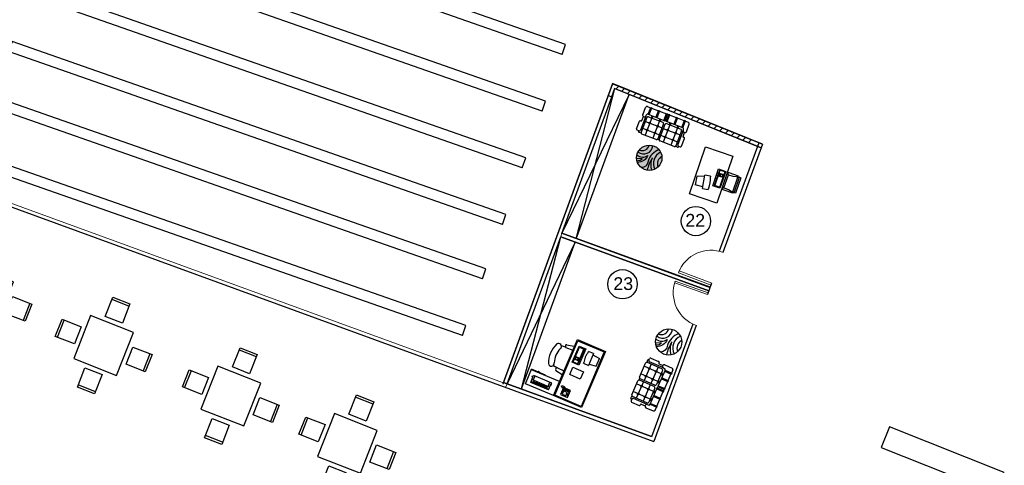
# Model space of a CAD drawing. Header units: inches. Extents: x 424 to 2043, y -237 to 445.
# Tile 32 of 256: x 600 to 626, y -112 to -101. Entities that reach past the tile are written whole.
import ezdxf

# ---------------------------------------------------------------- set-up
doc = ezdxf.new("R2010")
doc.units = ezdxf.units.IN
doc.header["$MEASUREMENT"] = 0
for name, color, linetype in [('1', 8, 'Continuous'), ('MAGNETA', 6, 'Continuous'), ('MOBLEMAN', 1, 'Continuous')]:
    doc.layers.add(name, color=color, linetype=linetype)
for name, color, linetype, lineweight in [('A-DOOR', 31, 'Continuous', 9), ('A-WALL', 113, 'Continuous', 9), ('A-WALL-PATT', 111, 'Continuous', 25)]:
    doc.layers.add(name, color=color, linetype=linetype, lineweight=lineweight)
doc.styles.get("Standard").update_dxf_attribs({"font": 'arial.ttf'})
pattern_1 = [(44.95455, (751.64944, -115.18966), (-0.2119637, 0.21230025), []), (134.95455, (751.64944, -115.18966), (-0.21230025, -0.2119637), [])]

# ---------------------------------------------------------------- blocks, each defined once
blk = doc.blocks.new('M_Single-Louvered - 0914 x 2134mm-227787-همکف')
at = {"layer": 'A-DOOR', "lineweight": 18}
for p, q in [((0.406, 0.05), (0.406, 0.964)), ((0.457, 0.964), (0.406, 0.964)), ((0.457, 0.05), (0.457, 0.964)), ((0.457, 0.05), (0.406, 0.05))]:
    blk.add_line(p, q, dxfattribs=at)
at = {"layer": 'A-DOOR'}
blk.add_arc((0.457, 0.05), 0.914, 90, 180, dxfattribs=at)
blk = doc.blocks.new('jjk')
at = {"lineweight": 25}
for p, q in [((1576.969, 734.084), (1576.853, 733.754)), ((1593.281, 727.996), (1593.396, 728.327))]:
    blk.add_line(p, q, dxfattribs=at)
at = {"layer": 'A-WALL', "lineweight": 25}
for p, q in [((1593.396, 728.327), (1576.969, 734.084)), ((1593.281, 727.996), (1576.853, 733.754))]:
    blk.add_line(p, q, dxfattribs=at)
blk = doc.blocks.new('00011')
at = {"layer": 'MOBLEMAN'}
for p, q in [((57.195, -8.396), (57.161, -8.396)), ((57.161, -8.396), (57.161, -8.658)), ((57.181, -8.322), (57.611, -8.322)), ((57.181, -8.363), (57.181, -8.322)), ((57.611, -8.363), (57.181, -8.363)), ((57.181, -8.363), (57.181, -8.396)), ((57.195, -8.45), (57.195, -8.396)), ((57.598, -8.403), (57.195, -8.403)), ((57.215, -8.531), (57.195, -8.45)), ((57.578, -8.531), (57.598, -8.45)), ((57.598, -8.396), (57.632, -8.396)), ((57.598, -8.45), (57.598, -8.396)), ((57.611, -8.322), (57.611, -8.363)), ((57.611, -8.363), (57.611, -8.396)), ((57.632, -8.396), (57.632, -8.658)), ((56.715, -8.704), (58.015, -8.704)), ((56.715, -9.462), (56.715, -8.704)), ((57.153, -8.752), (57.623, -8.752)), ((57.153, -8.948), (57.153, -8.752)), ((57.173, -8.772), (57.604, -8.772)), ((57.173, -8.772), (57.173, -8.909)), ((57.176, -8.772), (57.176, -8.909)), ((57.215, -8.658), (57.215, -8.531)), ((57.578, -8.658), (57.215, -8.658)), ((57.251, -8.899), (57.251, -8.772)), ((57.258, -8.899), (57.258, -8.772)), ((57.317, -8.899), (57.317, -8.772)), ((57.324, -8.899), (57.324, -8.772)), ((57.578, -8.658), (57.578, -8.531)), ((57.601, -8.772), (57.601, -8.909)), ((57.604, -8.772), (57.604, -8.909)), ((57.623, -8.752), (57.623, -8.948)), ((58.015, -8.704), (58.015, -9.462)), ((57.623, -8.948), (57.153, -8.948)), ((57.604, -8.899), (57.173, -8.899)), ((57.604, -8.909), (57.173, -8.909)), ((57.251, -8.948), (57.251, -8.909)), ((57.258, -8.801), (57.317, -8.801)), ((57.317, -8.85), (57.258, -8.85)), ((57.317, -8.87), (57.258, -8.87)), ((57.258, -8.948), (57.258, -8.909)), ((57.317, -8.948), (57.317, -8.909)), ((57.324, -8.948), (57.324, -8.909)), ((57.397, -8.948), (57.397, -8.909)), ((57.404, -8.948), (57.404, -8.909)), ((57.477, -8.948), (57.477, -8.909)), ((57.484, -8.948), (57.484, -8.909)), ((57.558, -8.948), (57.558, -8.909)), ((57.565, -8.948), (57.565, -8.909)), ((57.731, -9.033), (57.751, -9.03)), ((57.776, -9.182), (57.751, -9.03)), ((57.396, -9.088), (57.416, -9.084)), ((57.396, -9.088), (57.421, -9.24)), ((57.776, -9.182), (57.421, -9.24)), ((57.461, -9.233), (57.515, -9.433)), ((57.735, -9.189), (57.748, -9.395)), ((58.015, -9.462), (56.715, -9.462)), ((57.515, -9.433), (57.748, -9.395))]:
    blk.add_line(p, q, dxfattribs=at)
for centre, radius, start, end in [((57.188, -8.658), 0.0269, 180, 0), ((57.605, -8.658), 0.0269, 180, 0), ((57.671, -9.659), 0.628, 84.5209, 113.9304)]:
    blk.add_arc(centre, radius, start, end, dxfattribs=at)
blk = doc.blocks.new('0001')
at = {"layer": 'MAGNETA', "color": 1}
for p, q in [((33.381, 10.985), (33.381, 10.955)), ((33.591, 10.985), (33.381, 10.985)), ((33.591, 10.955), (33.381, 10.955)), ((33.391, 11.085), (33.391, 10.985)), ((33.391, 10.955), (33.391, 10.74)), ((33.663, 11.125), (33.431, 11.125)), ((33.591, 10.985), (33.591, 10.425)), ((33.663, 11.025), (33.631, 11.025)), ((33.651, 10.505), (33.651, 10.945)), ((33.663, 11.025), (34.098, 11.025)), ((33.691, 10.985), (34.151, 10.985)), ((33.825, 11.086), (33.703, 11.086)), ((33.703, 11.085), (33.703, 11.065)), ((33.814, 10.465), (33.814, 10.985)), ((33.845, 11.125), (33.845, 11.106)), ((34.108, 11.145), (33.865, 11.145)), ((34.028, 10.465), (34.028, 10.985)), ((34.138, 11.065), (34.138, 11.115)), ((34.138, 11.075), (34.142, 11.075)), ((34.172, 11.045), (34.172, 10.979)), ((34.191, 10.945), (34.191, 10.505)), ((33.381, 10.74), (33.381, 10.71)), ((33.381, 10.74), (33.591, 10.74)), ((33.381, 10.71), (33.591, 10.71)), ((33.391, 10.71), (33.391, 10.495)), ((33.651, 10.847), (34.191, 10.847)), ((33.651, 10.602), (34.191, 10.602)), ((33.381, 10.495), (33.381, 10.465)), ((33.591, 10.495), (33.381, 10.495)), ((33.591, 10.465), (33.381, 10.465)), ((33.381, 10.395), (33.381, 10.425)), ((33.591, 10.425), (33.381, 10.425)), ((33.591, 10.395), (33.381, 10.395)), ((33.391, 10.465), (33.391, 10.425)), ((33.391, 10.18), (33.391, 10.395)), ((33.591, 9.905), (33.591, 10.425)), ((33.651, 9.945), (33.651, 10.385)), ((33.691, 10.465), (34.151, 10.465)), ((33.691, 10.425), (34.151, 10.425)), ((33.814, 9.905), (33.814, 10.425)), ((34.028, 9.905), (34.028, 10.425)), ((34.172, 10.419), (34.172, 10.47)), ((34.191, 10.385), (34.191, 9.945)), ((33.381, 10.15), (33.381, 10.18)), ((33.381, 10.18), (33.591, 10.18)), ((33.381, 10.15), (33.591, 10.15)), ((33.391, 9.935), (33.391, 10.15)), ((33.651, 10.287), (34.191, 10.287)), ((33.651, 10.042), (34.191, 10.042)), ((33.381, 9.905), (33.381, 9.935)), ((33.591, 9.935), (33.381, 9.935)), ((33.591, 9.905), (33.381, 9.905)), ((33.391, 9.805), (33.391, 9.905)), ((33.663, 9.765), (33.431, 9.765)), ((33.663, 9.865), (33.631, 9.865)), ((33.663, 9.865), (34.098, 9.865)), ((33.691, 9.905), (34.151, 9.905)), ((33.703, 9.805), (33.703, 9.825)), ((33.825, 9.803), (33.703, 9.803)), ((33.845, 9.765), (33.845, 9.783)), ((34.108, 9.745), (33.865, 9.745)), ((34.138, 9.825), (34.138, 9.775)), ((34.138, 9.815), (34.142, 9.815)), ((34.172, 9.845), (34.172, 9.91))]:
    blk.add_line(p, q, dxfattribs=at)
for centre in [(33.814, 10.847), (34.028, 10.847), (33.814, 10.602), (34.028, 10.602), (33.814, 10.287), (34.028, 10.287), (33.814, 10.042), (34.028, 10.042)]:
    blk.add_circle(centre, 0.024, dxfattribs=at)
for centre, radius, start, end in [((33.431, 11.085), 0.04, 90, 180), ((33.631, 10.985), 0.04, 90, 180), ((33.643, 10.85), 0.0284, 153.1079, 168.1363), ((33.633, 10.855), 0.0166, 129.2398, 153.1079), ((33.626, 10.863), 0.0063, 90, 129.2398), ((33.626, 10.863), 0.0063, 50.7602, 90), ((33.62, 10.855), 0.0166, 26.8921, 50.7602), ((33.609, 10.85), 0.0284, 11.8637, 26.8921), ((33.691, 10.945), 0.04, 90, 180), ((33.663, 11.085), 0.04, 0, 90), ((33.663, 11.065), 0.04, 270, 0), ((33.825, 11.106), 0.02, 270, 0), ((33.865, 11.125), 0.02, 90, 180), ((34.098, 11.065), 0.04, 270, 0), ((34.108, 11.115), 0.03, 0, 90), ((34.142, 11.045), 0.03, 0, 90), ((34.151, 10.945), 0.04, 0, 90), ((33.66, 10.847), 0.0455, 168.1363, 180), ((33.66, 10.847), 0.0455, 180, 191.8637), ((33.66, 10.603), 0.0455, 168.1363, 180), ((33.66, 10.603), 0.0455, 180, 191.8637), ((33.643, 10.843), 0.0284, 191.8637, 206.8921), ((33.643, 10.606), 0.0284, 153.1079, 168.1363), ((33.643, 10.599), 0.0284, 191.8637, 206.8921), ((33.633, 10.838), 0.0166, 206.8921, 230.7602), ((33.633, 10.612), 0.0166, 129.2398, 153.1079), ((33.633, 10.594), 0.0166, 206.8921, 230.7602), ((33.626, 10.83), 0.0063, 230.7602, 270), ((33.626, 10.62), 0.0063, 90, 129.2398), ((33.626, 10.586), 0.0063, 230.7602, 270), ((33.626, 10.83), 0.0063, 270, 309.2398), ((33.626, 10.62), 0.0063, 50.7602, 90), ((33.626, 10.586), 0.0063, 270, 309.2398), ((33.62, 10.838), 0.0166, 309.2398, 333.1079), ((33.62, 10.612), 0.0166, 26.8921, 50.7602), ((33.62, 10.594), 0.0166, 309.2398, 333.1079), ((33.609, 10.843), 0.0284, 333.1079, 348.1363), ((33.609, 10.606), 0.0284, 11.8637, 26.8921), ((33.609, 10.599), 0.0284, 333.1079, 348.1363), ((33.592, 10.847), 0.0455, 0, 11.8637), ((33.592, 10.847), 0.0455, 348.1363, 360), ((33.592, 10.603), 0.0455, 0, 11.8637), ((33.592, 10.603), 0.0455, 348.1363, 360), ((33.66, 10.287), 0.0455, 168.1363, 180), ((33.643, 10.29), 0.0284, 153.1079, 168.1363), ((33.633, 10.295), 0.0166, 129.2398, 153.1079), ((33.626, 10.303), 0.0063, 90, 129.2398), ((33.626, 10.303), 0.0063, 50.7602, 90), ((33.62, 10.295), 0.0166, 26.8921, 50.7602), ((33.609, 10.29), 0.0284, 11.8637, 26.8921), ((33.592, 10.287), 0.0455, 0, 11.8637), ((33.691, 10.505), 0.04, 180, 270), ((33.691, 10.385), 0.04, 90, 180), ((34.151, 10.505), 0.04, 270, 0), ((34.151, 10.385), 0.04, 0, 90), ((33.66, 10.287), 0.0455, 180, 191.8637), ((33.66, 10.043), 0.0455, 168.1363, 180), ((33.66, 10.043), 0.0455, 180, 191.8637), ((33.643, 10.283), 0.0284, 191.8637, 206.8921), ((33.643, 10.046), 0.0284, 153.1079, 168.1363), ((33.643, 10.039), 0.0284, 191.8637, 206.8921), ((33.633, 10.278), 0.0166, 206.8921, 230.7602), ((33.633, 10.052), 0.0166, 129.2398, 153.1079), ((33.633, 10.034), 0.0166, 206.8921, 230.7602), ((33.626, 10.27), 0.0063, 230.7602, 270), ((33.626, 10.06), 0.0063, 90, 129.2398), ((33.626, 10.026), 0.0063, 230.7602, 270), ((33.626, 10.27), 0.0063, 270, 309.2398), ((33.626, 10.06), 0.0063, 50.7602, 90), ((33.626, 10.026), 0.0063, 270, 309.2398), ((33.62, 10.278), 0.0166, 309.2398, 333.1079), ((33.62, 10.052), 0.0166, 26.8921, 50.7602), ((33.62, 10.034), 0.0166, 309.2398, 333.1079), ((33.609, 10.283), 0.0284, 333.1079, 348.1363), ((33.609, 10.046), 0.0284, 11.8637, 26.8921), ((33.609, 10.039), 0.0284, 333.1079, 348.1363), ((33.592, 10.287), 0.0455, 348.1363, 360), ((33.592, 10.043), 0.0455, 0, 11.8637), ((33.592, 10.043), 0.0455, 348.1363, 360), ((33.431, 9.805), 0.04, 180, 270), ((33.631, 9.905), 0.04, 180, 270), ((33.691, 9.945), 0.04, 180, 270), ((33.663, 9.825), 0.04, 0, 90), ((33.663, 9.805), 0.04, 270, 0), ((33.825, 9.783), 0.02, 0, 90), ((33.865, 9.765), 0.02, 180, 270), ((34.098, 9.825), 0.04, 0, 90), ((34.108, 9.775), 0.03, 270, 0), ((34.142, 9.845), 0.03, 270, 0), ((34.151, 9.945), 0.04, 270, 0)]:
    blk.add_arc(centre, radius, start, end, dxfattribs=at)
blk = doc.blocks.new('0004')
at = {"layer": 'MOBLEMAN', "color": 1}
for points in [[(42.539, 7.815, 0.237447), (42.368, 7.634, -0.386364), (42.257, 7.528, -0.386364)], [(42.183, 7.679), (42.273, 7.674, -0.301461), (42.189, 7.634, -0.301461)], [(42.188, 7.73, 0.353363), (42.362, 7.724, -0.299214), (42.197, 7.611, -0.299214)], [(42.424, 7.487, -0.17034), (42.435, 7.685, 0.088062), (42.35, 7.486)]]:
    blk.add_lwpolyline(points, format="xyb", dxfattribs=at)
blk.add_circle((42.385, 7.685), 0.202, dxfattribs=at)
for centre, radius, start, end in [((42.296, 7.891), 0.146, 231.2848, 355.0261), ((42.272, 7.915), 0.116, 246.1329, 345.9921), ((42.65, 7.593), 0.201, 114.8756, 206.8043), ((42.651, 7.586), 0.138, 118.1502, 200.9836)]:
    blk.add_arc(centre, radius, start, end, dxfattribs=at)
blk = doc.blocks.new('RECTANG')
for p, q in [((1, 1), (0, 1)), ((0, 1), (0, 0)), ((0, 0), (1, 0)), ((1, 0), (1, 1))]:
    blk.add_line(p, q)
blk = doc.blocks.new('00012')
at = {"layer": 'MOBLEMAN'}
for p, q in [((57.898, -8.052), (57.898, -6.452)), ((57.898, -6.452), (58.698, -6.452)), ((58.698, -6.452), (58.698, -8.052)), ((58.698, -6.452), (59.498, -6.452)), ((59.498, -6.452), (59.498, -6.868)), ((57.922, -8.028), (57.922, -6.476)), ((57.922, -6.476), (58.674, -6.476)), ((58.377, -6.704), (58.499, -6.704)), ((58.418, -6.599), (58.418, -6.599)), ((58.418, -6.622), (58.418, -6.622)), ((58.418, -6.645), (58.418, -6.645)), ((58.441, -6.599), (58.441, -6.599)), ((58.441, -6.622), (58.441, -6.622)), ((58.441, -6.645), (58.441, -6.645)), ((58.464, -6.599), (58.464, -6.599)), ((58.464, -6.622), (58.464, -6.622)), ((58.464, -6.645), (58.464, -6.645)), ((58.486, -6.599), (58.486, -6.599)), ((58.486, -6.622), (58.486, -6.622)), ((58.486, -6.645), (58.486, -6.645)), ((58.674, -6.476), (58.674, -8.028)), ((58.869, -6.715), (58.869, -6.657)), ((58.869, -6.657), (58.881, -6.657)), ((58.881, -6.54), (59.385, -6.54)), ((58.881, -6.54), (58.881, -6.74)), ((58.881, -6.62), (59.385, -6.62)), ((58.905, -6.54), (58.905, -6.564)), ((58.905, -6.564), (59.361, -6.564)), ((58.921, -6.62), (58.921, -6.74)), ((58.929, -6.564), (58.929, -6.588)), ((58.929, -6.588), (59.337, -6.588)), ((59.337, -6.564), (59.337, -6.588)), ((59.345, -6.62), (59.345, -6.74)), ((59.361, -6.54), (59.361, -6.564)), ((59.385, -6.54), (59.385, -6.74)), ((59.404, -6.692), (59.385, -6.692)), ((59.404, -6.692), (59.404, -6.713)), ((58.377, -6.728), (58.499, -6.728)), ((58.492, -6.753), (58.497, -6.768)), ((58.501, -6.758), (58.506, -6.772)), ((58.511, -6.763), (58.516, -6.777)), ((58.521, -6.768), (58.526, -6.782)), ((58.522, -6.725), (58.55, -6.733)), ((58.531, -6.772), (58.536, -6.787)), ((58.54, -6.777), (58.545, -6.792)), ((58.55, -6.777), (58.555, -6.792)), ((58.555, -6.729), (58.56, -6.743)), ((58.56, -6.777), (58.565, -6.792)), ((58.565, -6.733), (58.57, -6.748)), ((58.57, -6.777), (58.575, -6.792)), ((58.575, -6.738), (58.579, -6.753)), ((58.579, -6.772), (58.584, -6.787)), ((58.584, -6.743), (58.589, -6.758)), ((58.589, -6.768), (58.594, -6.782)), ((58.596, -6.756), (58.601, -6.771)), ((58.698, -6.852), (59.498, -6.852)), ((58.881, -6.715), (58.869, -6.715)), ((59.385, -6.74), (58.881, -6.74)), ((59.098, -6.852), (59.098, -6.868)), ((59.098, -6.868), (59.498, -6.868)), ((59.404, -6.713), (59.385, -6.713)), ((58.222, -7.125), (58.522, -7.125)), ((58.222, -7.335), (58.222, -7.125)), ((58.522, -7.125), (58.522, -7.335)), ((58.891, -7.166), (58.7, -7.161)), ((58.898, -7.088), (58.71, -7.053)), ((58.906, -7.161), (59.018, -7.172)), ((58.522, -7.335), (58.222, -7.335)), ((58.397, -7.911), (58.397, -7.451)), ((58.397, -7.911), (58.397, -7.451)), ((58.397, -7.451), (58.588, -7.451)), ((58.397, -7.451), (58.588, -7.451)), ((58.435, -7.892), (58.435, -7.471)), ((58.435, -7.892), (58.435, -7.471)), ((58.569, -7.471), (58.435, -7.471)), ((58.569, -7.471), (58.435, -7.471)), ((58.569, -7.474), (58.435, -7.474)), ((58.569, -7.474), (58.435, -7.474)), ((58.444, -7.892), (58.444, -7.471)), ((58.444, -7.892), (58.444, -7.471)), ((58.569, -7.471), (58.569, -7.892)), ((58.569, -7.471), (58.569, -7.892)), ((58.588, -7.451), (58.588, -7.911)), ((58.588, -7.451), (58.588, -7.911)), ((58.162, -7.579), (57.97, -7.598)), ((58.162, -7.579), (57.97, -7.598)), ((57.97, -7.598), (57.97, -7.818)), ((57.97, -7.598), (57.97, -7.818)), ((58.162, -7.876), (58.162, -7.541)), ((58.162, -7.876), (58.162, -7.541)), ((58.306, -7.541), (58.162, -7.541)), ((58.306, -7.541), (58.162, -7.541)), ((58.306, -7.541), (58.306, -7.56)), ((58.306, -7.541), (58.306, -7.56)), ((58.397, -7.547), (58.435, -7.547)), ((58.397, -7.547), (58.435, -7.547)), ((58.397, -7.554), (58.435, -7.554)), ((58.397, -7.554), (58.435, -7.554)), ((58.397, -7.612), (58.435, -7.612)), ((58.397, -7.612), (58.435, -7.612)), ((58.397, -7.618), (58.435, -7.618)), ((58.397, -7.618), (58.435, -7.618)), ((58.397, -7.69), (58.435, -7.69)), ((58.397, -7.69), (58.435, -7.69)), ((58.397, -7.697), (58.435, -7.697)), ((58.397, -7.697), (58.435, -7.697)), ((58.444, -7.547), (58.569, -7.547)), ((58.444, -7.547), (58.569, -7.547)), ((58.444, -7.554), (58.569, -7.554)), ((58.444, -7.554), (58.569, -7.554)), ((58.444, -7.612), (58.569, -7.612)), ((58.444, -7.612), (58.569, -7.612)), ((58.444, -7.618), (58.569, -7.618)), ((58.444, -7.618), (58.569, -7.618)), ((58.473, -7.612), (58.473, -7.554)), ((58.473, -7.612), (58.473, -7.554)), ((58.492, -7.612), (58.492, -7.554)), ((58.492, -7.612), (58.492, -7.554)), ((58.54, -7.554), (58.54, -7.612)), ((58.54, -7.554), (58.54, -7.612)), ((58.891, -7.741), (58.7, -7.746)), ((58.906, -7.746), (59.018, -7.735)), ((58.162, -7.838), (57.97, -7.818)), ((58.162, -7.838), (57.97, -7.818)), ((58.162, -7.876), (58.306, -7.876)), ((58.162, -7.876), (58.306, -7.876)), ((58.306, -7.857), (58.306, -7.876)), ((58.306, -7.857), (58.306, -7.876)), ((58.397, -7.769), (58.435, -7.769)), ((58.397, -7.769), (58.435, -7.769)), ((58.397, -7.775), (58.435, -7.775)), ((58.397, -7.775), (58.435, -7.775)), ((58.397, -7.847), (58.435, -7.847)), ((58.397, -7.847), (58.435, -7.847)), ((58.397, -7.854), (58.435, -7.854)), ((58.397, -7.854), (58.435, -7.854)), ((58.588, -7.911), (58.397, -7.911)), ((58.588, -7.911), (58.397, -7.911)), ((58.569, -7.889), (58.435, -7.889)), ((58.569, -7.889), (58.435, -7.889)), ((58.569, -7.892), (58.435, -7.892)), ((58.569, -7.892), (58.435, -7.892)), ((58.898, -7.819), (58.71, -7.854)), ((58.698, -8.052), (57.898, -8.052)), ((58.674, -8.028), (57.922, -8.028))]:
    blk.add_line(p, q, dxfattribs=at)
for centre, radius, start, end in [((58.377, -6.716), 0.0255, 28.4915, 331.5085), ((58.499, -6.716), 0.0255, 208.4915, 151.5085), ((59.298, -6.868), 0.016, 180, 0), ((58.714, -7.108), 0.0545, 93.5132, 107.0552), ((58.714, -7.108), 0.0545, 252.9448, 255.9932), ((58.882, -7.126), 0.0413, 282.2827, 67.7765), ((59.083, -7.213), 0.0769, 31.265, 209.6825), ((58.48, -7.453), 0.725, 337.2611, 22.7389), ((58.469, -7.453), 0.583, 339.7134, 20.2866), ((57.74, -7.708), 0.585, 345.2952, 14.7048), ((57.74, -7.708), 0.585, 345.2952, 14.7048), ((58.882, -7.781), 0.0413, 292.2235, 77.7173), ((59.083, -7.694), 0.0769, 150.3175, 328.735), ((58.714, -7.799), 0.0545, 104.0068, 107.0552), ((58.714, -7.799), 0.0545, 252.9448, 266.4868)]:
    blk.add_arc(centre, radius, start, end, dxfattribs=at)
at = {"layer": 'MOBLEMAN', "rotation": 90}
for p, xscale, yscale, zscale in [((58.536, -6.751), 0.1999999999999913, 0.1975330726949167, 0.1999999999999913), ((58.372, -6.649), 0.0495107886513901, 0.0114255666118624, 0.0495107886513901), ((58.506, -6.668), 0.0914045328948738, 0.1066386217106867, 0.0914045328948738)]:
    blk.add_blockref('RECTANG', p, dxfattribs=dict(at, xscale=xscale, yscale=yscale, zscale=zscale))
blk = doc.blocks.new('A$C16BE237C')
at = {"layer": '1'}
for p, q in [((0.85, 1.65), (0.85, 2.1)), ((0.85, 2.1), (1.25, 2.1)), ((0.85, 2.05), (1.25, 2.05)), ((1.25, 2.1), (1.25, 1.65)), ((0.55, 1.55), (0.55, 0.55)), ((1.55, 1.55), (0.55, 1.55)), ((1.25, 1.65), (0.85, 1.65)), ((1.55, 0.55), (1.55, 1.55)), ((0, 1.25), (0.45, 1.25)), ((0, 0.85), (0, 1.25)), ((0.05, 0.85), (0.05, 1.25)), ((0.45, 1.25), (0.45, 0.85)), ((1.65, 1.25), (2.1, 1.25)), ((1.65, 0.85), (1.65, 1.25)), ((2.05, 1.25), (2.05, 0.85)), ((2.1, 1.25), (2.1, 0.85)), ((0.45, 0.85), (0, 0.85)), ((2.1, 0.85), (1.65, 0.85)), ((0.55, 0.55), (1.55, 0.55)), ((0.85, 0.45), (1.25, 0.45)), ((0.85, 0), (0.85, 0.45)), ((1.25, 0.45), (1.25, 0)), ((1.25, 0.05), (0.85, 0.05)), ((1.25, 0), (0.85, 0))]:
    blk.add_line(p, q, dxfattribs=at)

msp = doc.modelspace()

# ---------------------------------------------------------------- hatches: boundary and pattern name
at = {"lineweight": 0}
h = msp.add_hatch(color=37, dxfattribs=at)
h.set_gradient(color1=(109, 89, 60), color2=(186, 164, 130), one_color=1, tint=0.62, name='INVCYLINDER')
h.paths.add_polyline_path([(616.864, -104.055, 0.071635), (616.77, -104.042, -0.46556), (616.508, -104.17, 0.046177), (616.475, -104.221, 0.599325)])
h.paths.add_polyline_path([(616.733, -104.309, -0.353363), (616.446, -104.3, 0.056237), (616.438, -104.374, 0.006943), (616.438, -104.383), (616.586, -104.392, -0.301461), (616.449, -104.456, 0.030905), (616.461, -104.495, 0.299214)])
h.paths.add_polyline_path([(617.067, -104.225, 0.059723), (617.024, -104.159, 0.237447), (616.742, -104.457, -0.386364), (616.56, -104.631, 0.127951), (616.712, -104.701, -0.088062), (616.853, -104.374, 0.17034), (616.835, -104.699, 0.060308), (616.911, -104.674, -0.424107)])
h.paths.add_polyline_path([(617.102, -104.374, 0.028456), (617.1, -104.336, 0.378035), (616.995, -104.618, 0.209758)])
h = msp.add_hatch(color=33, dxfattribs=at)
h.set_gradient(color1=(198, 158, 98), color2=(251, 248, 244), one_color=1, tint=0.97, name='INVCYLINDER')
h.paths.add_polyline_path([(616.77, -104.042, 0.231443), (616.508, -104.17, 0.46556)])
h.paths.add_polyline_path([(617.024, -104.159, 0.14666), (616.864, -104.055, -0.599325), (616.475, -104.221, 0.063022), (616.446, -104.3, 0.353363), (616.733, -104.309, -0.299214), (616.461, -104.495, 0.128657), (616.56, -104.631, 0.386364), (616.742, -104.457, -0.237447)])
h.paths.add_polyline_path([(616.586, -104.392), (616.438, -104.383, 0.056038), (616.449, -104.456, 0.301461)])
h.paths.add_polyline_path([(616.853, -104.374, 0.088062), (616.712, -104.701, 0.093286), (616.835, -104.699, -0.17034)])
h.paths.add_polyline_path([(617.1, -104.336, 0.087688), (617.067, -104.225, 0.424107), (616.911, -104.674, 0.076503), (616.995, -104.618, -0.378035)])
at = {"layer": 'A-WALL-PATT', "lineweight": 9}
h = msp.add_hatch(dxfattribs=at)
h.set_pattern_fill('FP_4', color=256, angle=-0.0455, style=0, pattern_type=2)
h.set_pattern_definition([(44.95455, (751.64944, -115.18966), (-0.10598184, 0.10615013), [])])
h.paths.add_polyline_path([(619.481, -104.011), (619.511, -103.937), (615.813, -102.439), (615.786, -102.514), (619.095, -103.855)], flags=0)
h = msp.add_hatch(dxfattribs=at)
h.set_pattern_fill('FP_2', color=256, angle=-0.0455, style=0, pattern_type=2)
h.set_pattern_definition(pattern_1)
h.paths.add_polyline_path([(619.511, -103.937), (619.515, -103.927), (615.808, -102.426), (615.804, -102.435), (619.095, -103.768)], flags=0)
h = msp.add_hatch(dxfattribs=at)
h.set_pattern_fill('FP_3', color=256, angle=-0.0455, style=0, pattern_type=2)
h.set_pattern_definition([(359.95455, (751.64944, -115.18966), (0.000119, 0.14999995), []), (89.95455, (751.64944, -115.18966), (-0.14999995, 0.000119), [])])
h.paths.add_polyline_path([(619.478, -104.02), (619.481, -104.011), (615.86, -102.544), (615.857, -102.554), (619.095, -103.865)], flags=0)
h = msp.add_hatch(dxfattribs=at)
h.set_pattern_fill('FP_2', color=256, angle=-0.0455, style=0, pattern_type=2)
h.set_pattern_definition(pattern_1)
h.paths.add_polyline_path([(619.701, -104.111), (619.704, -104.101), (619.481, -104.011), (619.478, -104.02)])

# ---------------------------------------------------------------- linework, layer by layer
for p, q in [((616.244, -102.711), (614.481, -106.353)), ((614.854, -106.499), (615.866, -102.558)), ((619.641, -103.982), (618.605, -106.823)), ((619.735, -104.017), (618.701, -106.853)), ((614.823, -106.584), (613.042, -110.298)), ((613.417, -110.435), (614.447, -106.447)), ((618.405, -107.663), (618.296, -107.962)), ((617.908, -108.734), (616.829, -111.691)), ((618, -108.773), (616.892, -111.81))]:
    msp.add_line(p, q)
msp.add_lwpolyline([(623.063, -111.425), (622.845, -111.972), (625.859, -113.171), (626.076, -112.624)], close=True)
for centre in [(617.992, -106.033), (616.067, -107.689)]:
    msp.add_circle(centre, 0.385)
at = {"layer": 'A-WALL', "lineweight": 25}
for p, q in [((615.808, -102.426), (612.933, -110.305)), ((619.735, -104.017), (615.808, -102.426)), ((614.854, -106.499), (616.244, -102.711)), ((615.789, -102.77), (615.866, -102.558)), ((615.866, -102.558), (619.701, -104.111)), ((614.478, -106.362), (615.789, -102.77)), ((615.695, -102.735), (615.789, -102.77)), ((598.027, -104.926), (616.892, -111.81)), ((613.042, -110.298), (614.447, -106.447)), ((613.417, -110.435), (614.823, -106.584)), ((614.447, -106.447), (618.331, -107.864)), ((618.366, -107.77), (614.481, -106.353)), ((616.832, -111.681), (612.948, -110.264))]:
    msp.add_line(p, q, dxfattribs=at)
at = {"layer": 'A-WALL'}
for p, q in [((612.942, -110.308), (615.815, -102.434)), ((615.813, -102.439), (619.738, -104.028)), ((615.779, -102.766), (615.86, -102.544)), ((615.86, -102.544), (619.704, -104.101)), ((619.478, -104.02), (619.481, -104.011)), ((619.511, -103.937), (619.515, -103.927)), ((598.057, -104.842), (616.829, -111.691)), ((614.481, -106.353), (614.45, -106.437)), ((614.45, -106.437), (618.335, -107.855)), ((614.478, -106.362), (618.362, -107.779)), ((613.042, -110.298), (613.011, -110.383))]:
    msp.add_line(p, q, dxfattribs=at)

# ---------------------------------------------------------------- block references
at = {"lineweight": 25, "xscale": 0.7880497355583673, "yscale": 0.7880497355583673, "zscale": 0.7880497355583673}
for p in [(-641.101, -675.36), (-641.622, -676.847), (-642.143, -678.334), (-642.665, -679.821), (-643.19, -681.246), (-643.711, -682.733)]:
    msp.add_blockref('jjk', p, dxfattribs=at)
at = {"xscale": 1.208304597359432, "yscale": 1.208304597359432, "zscale": 1.208304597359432, "rotation": 338.499954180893}
for p in [(597.672, -108.686), (600.821, -110.011), (604.155, -111.337), (607.21, -112.577)]:
    msp.add_blockref('A$C16BE237C', p, dxfattribs=at)
at = {"layer": 'A-DOOR', "xscale": -1, "rotation": 69.19310307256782}
msp.add_blockref('M_Single-Louvered - 0914 x 2134mm-227787-همکف', (618.597, -107.302), dxfattribs=at)
at = {"layer": 'A-DOOR', "rotation": 70.22466217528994}
msp.add_blockref('M_Single-Louvered - 0914 x 2134mm-227787-همکف', (618.205, -108.361), dxfattribs=at)
at = {"layer": 'MOBLEMAN', "lineweight": 50, "zscale": 0.9031274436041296}
for p, xscale, yscale, rotation in [((619.377, -71.713), 0.9031274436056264, 0.9031274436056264, 248.7863735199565), ((648.557, -113.952), 0.9031274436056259, 0.9031274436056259, 156.290831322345)]:
    msp.add_blockref('0001', p, dxfattribs=dict(at, xscale=xscale, yscale=yscale, rotation=rotation))
at = {"layer": 'MOBLEMAN', "lineweight": 50}
for p, xscale, yscale, zscale in [((547.075, -117.01), 1.644341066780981, 1.644341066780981, 1.644341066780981), ((545.251, -122.263), 1.699360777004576, 1.699360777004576, 1.699360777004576)]:
    msp.add_blockref('0004', p, dxfattribs=dict(at, xscale=xscale, yscale=yscale, zscale=zscale))
for name, p, rotation in [('00011', (645.499, -53.457), 251.1751965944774), ('00012', (665.77, -139.484), 157.0014218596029)]:
    msp.add_blockref(name, p, dxfattribs=dict(at, rotation=rotation))

# ---------------------------------------------------------------- texts
at = {"char_height": 0.3338, "attachment_point": 1, "rotation": 359.9545}
for s, insert in [('22', (617.714, -105.845)), ('23', (615.827, -107.506))]:
    msp.add_mtext_dynamic_manual_height_columns(s, width=12.83273, gutter_width=1.669, heights=[0], dxfattribs=dict(at, insert=insert))

doc.saveas('drawing.dxf')
